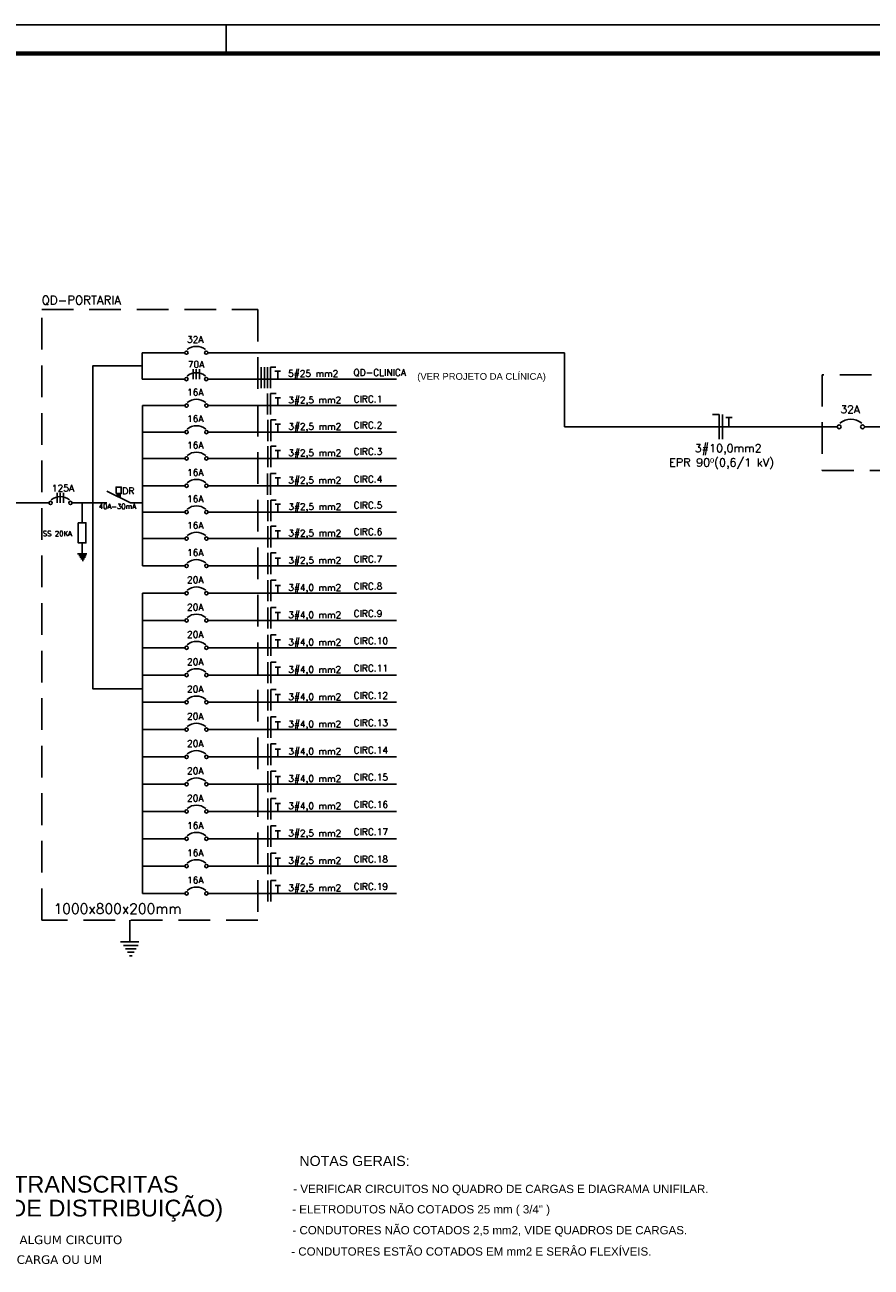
# Model space of a CAD drawing. Extents: x 92.5 to 143.5, y -319.8 to -290.4.
# Tile 11 of 12: x 123.5 to 133.5, y -305.1 to -290.4. Entities that reach past the tile are written whole.
import ezdxf

# ---------------------------------------------------------------- set-up
doc = ezdxf.new("R2010")
doc.units = 0
doc.header["$MEASUREMENT"] = 0
doc.linetypes.add('BORDER', pattern=[1.75, 0.5, -0.25, 0.5, -0.25, 0, -0.25])
doc.linetypes.add('HIDDEN', pattern=[0.375, 0.25, -0.125])
doc.layers.get('0').update_dxf_attribs({"linetype": 'CONTINUOUS'})
for name, color, linetype in [('DET', 5, 'CONTINUOUS'), ('PRANCHA', 8, 'CONTINUOUS'), ('QUADROS DE CARGA', 7, 'CONTINUOUS'), ('TEXTO', 4, 'CONTINUOUS'), ('TOMADAS', 1, 'CONTINUOUS'), ('UNIFILAR', 7, 'CONTINUOUS')]:
    doc.layers.add(name, color=color, linetype=linetype)
doc.layers.add('TEXT', color=8, linetype='CONTINUOUS', lineweight=18)
doc.styles.add('ARIAL', font='arial.ttf')
doc.styles.add('ROMANC', font='verdana.ttf')
doc.styles.add('ROMANS', font='romans')
doc.styles.add('STYLE3', font='arial.ttf', dxfattribs={"width": 1.15})

# ---------------------------------------------------------------- blocks, each defined once
blk = doc.blocks.new('A1 1-50')
at = {"layer": 'PRANCHA'}
for p, q in [((3837.076, 272.078), (3794.895, 272.078)), ((3819.419, 271.74), (3819.419, 272.078))]:
    blk.add_line(p, q, dxfattribs=at)
at = {"layer": 'PRANCHA', "const_width": 0.0506}
blk.add_lwpolyline([(3795.739, 271.74), (3795.739, 243.04), (3836.739, 243.04), (3836.739, 271.74), (3795.739, 271.74)], dxfattribs=at)

msp = doc.modelspace()

# ---------------------------------------------------------------- linework, layer by layer
for p, q in [((125.657, -295.568), (125.827, -295.568)), ((125.657, -295.89), (125.827, -295.89)), ((125.657, -296.204), (125.827, -296.204)), ((125.657, -296.516), (125.827, -296.516)), ((125.657, -296.839), (125.827, -296.839)), ((125.657, -296.839), (125.827, -296.839)), ((125.657, -297.162), (125.827, -297.162))]:
    msp.add_line(p, q)
at = {"layer": 'DET', "color": 7}
for p, q in [((124.878, -294.629), (124.878, -294.316)), ((125.382, -294.316), (124.878, -294.316)), ((125.656, -294.316), (129.874, -294.316)), ((129.874, -295.195), (129.874, -294.316)), ((124.878, -294.629), (125.382, -294.629)), ((125.656, -294.629), (127.884, -294.629)), ((124.88, -294.942), (125.383, -294.942)), ((124.88, -296.839), (124.88, -294.942)), ((125.657, -294.942), (127.886, -294.942)), ((124.88, -295.255), (125.383, -295.255)), ((125.659, -295.255), (125.7, -295.255)), ((125.7, -295.255), (127.887, -295.255)), ((129.874, -295.195), (133.098, -295.195)), ((133.421, -295.195), (133.922, -295.195)), ((124.88, -295.567), (125.383, -295.567)), ((125.659, -295.568), (125.7, -295.568)), ((125.827, -295.568), (127.887, -295.568)), ((124.88, -295.89), (125.383, -295.89)), ((125.657, -295.89), (125.692, -295.89)), ((125.827, -295.89), (127.886, -295.89)), ((124.459, -295.953), (124.74, -296.092)), ((124.583, -295.983), (124.583, -296.014)), ((124.594, -295.983), (124.594, -296.02)), ((124.606, -295.983), (124.606, -296.026)), ((124.618, -295.983), (124.618, -296.032)), ((121.649, -296.092), (123.774, -296.092)), ((124.048, -296.092), (124.416, -296.092)), ((124.167, -296.328), (124.167, -296.092)), ((124.416, -296.092), (124.459, -296.092)), ((124.74, -296.092), (124.88, -296.092)), ((124.88, -296.203), (125.383, -296.203)), ((125.659, -296.204), (125.7, -296.204)), ((125.827, -296.204), (127.887, -296.204)), ((124.88, -296.516), (125.383, -296.516)), ((125.659, -296.516), (125.7, -296.516)), ((125.827, -296.516), (127.887, -296.516)), ((124.88, -296.839), (125.383, -296.839)), ((125.223, -296.839), (125.383, -296.839)), ((125.657, -296.839), (125.692, -296.839)), ((125.827, -296.839), (127.886, -296.839)), ((124.88, -297.162), (125.383, -297.162)), ((125.223, -297.162), (125.383, -297.162)), ((125.657, -297.162), (125.657, -297.162)), ((125.827, -297.162), (127.886, -297.162)), ((124.88, -297.485), (125.383, -297.485)), ((125.223, -297.485), (125.383, -297.485)), ((125.657, -297.485), (127.886, -297.485)), ((125.657, -297.485), (126.894, -297.485)), ((124.88, -297.808), (125.383, -297.808)), ((125.223, -297.808), (125.383, -297.808)), ((125.657, -297.808), (127.886, -297.808)), ((125.657, -297.808), (126.894, -297.808)), ((124.88, -298.131), (125.383, -298.131)), ((125.223, -298.131), (125.383, -298.131)), ((125.657, -298.13), (127.886, -298.13)), ((125.657, -298.131), (126.894, -298.131)), ((124.88, -298.453), (125.383, -298.453)), ((125.223, -298.453), (125.383, -298.453)), ((125.657, -298.453), (127.886, -298.453)), ((125.657, -298.453), (126.894, -298.453)), ((124.88, -298.776), (125.383, -298.776)), ((125.223, -298.776), (125.383, -298.776)), ((125.657, -298.776), (127.886, -298.776)), ((125.657, -298.776), (126.894, -298.776)), ((124.88, -299.099), (125.383, -299.099)), ((125.223, -299.099), (125.383, -299.099)), ((125.657, -299.099), (127.886, -299.099)), ((125.657, -299.099), (126.894, -299.099)), ((124.88, -299.422), (125.383, -299.422)), ((125.223, -299.422), (125.383, -299.422)), ((125.657, -299.422), (127.886, -299.422)), ((125.657, -299.422), (126.894, -299.422)), ((124.88, -299.745), (125.383, -299.745)), ((125.223, -299.745), (125.383, -299.745)), ((125.657, -299.745), (127.886, -299.745)), ((125.657, -299.745), (126.894, -299.745)), ((124.88, -300.068), (125.383, -300.068)), ((125.223, -300.068), (125.383, -300.068)), ((125.657, -300.068), (127.886, -300.068)), ((125.657, -300.068), (126.894, -300.068)), ((124.88, -300.391), (125.383, -300.391)), ((124.88, -300.391), (125.383, -300.391)), ((125.657, -300.391), (127.886, -300.391)), ((125.657, -300.391), (126.894, -300.391)), ((124.88, -300.714), (125.383, -300.714)), ((124.88, -300.714), (125.383, -300.714)), ((125.657, -300.714), (127.886, -300.714)), ((125.657, -300.714), (126.894, -300.714))]:
    msp.add_line(p, q, dxfattribs=at)
for points in [[(124.294, -296.092), (124.293, -294.472), (124.878, -294.472)], [(124.88, -298.292), (124.294, -298.292), (124.294, -296.092)]]:
    msp.add_lwpolyline(points, dxfattribs=at)
for points in [[(124.57, -295.983), (124.63, -295.983), (124.63, -295.907), (124.57, -295.907)], [(124.121, -296.328), (124.212, -296.328), (124.212, -296.568), (124.121, -296.568)]]:
    msp.add_lwpolyline(points, close=True, dxfattribs=at)
for centre, radius in [((125.402, -294.316), 0.0196), ((125.636, -294.316), 0.0196), ((125.402, -294.629), 0.0196), ((125.636, -294.629), 0.0196), ((125.403, -294.942), 0.0196), ((125.638, -294.942), 0.0196), ((133.121, -295.193), 0.023), ((133.398, -295.193), 0.023), ((125.403, -295.255), 0.0196), ((125.638, -295.255), 0.0196), ((125.403, -295.567), 0.0196), ((125.638, -295.567), 0.0196), ((125.403, -295.89), 0.0196), ((125.638, -295.89), 0.0196), ((123.794, -296.093), 0.0196), ((124.029, -296.093), 0.0196), ((125.403, -296.203), 0.0196), ((125.638, -296.203), 0.0196), ((125.403, -296.516), 0.0196), ((125.638, -296.516), 0.0196), ((125.403, -296.839), 0.0196), ((125.638, -296.839), 0.0196), ((125.403, -297.162), 0.0196), ((125.638, -297.162), 0.0196), ((125.403, -297.485), 0.0196), ((125.638, -297.485), 0.0196), ((125.403, -297.808), 0.0196), ((125.638, -297.808), 0.0196), ((125.403, -298.131), 0.0196), ((125.638, -298.131), 0.0196), ((125.403, -298.453), 0.0196), ((125.638, -298.453), 0.0196), ((125.403, -298.776), 0.0196), ((125.638, -298.776), 0.0196), ((125.403, -299.099), 0.0196), ((125.638, -299.099), 0.0196), ((125.403, -299.422), 0.0196), ((125.638, -299.422), 0.0196), ((125.403, -299.745), 0.0196), ((125.638, -299.745), 0.0196), ((125.403, -300.068), 0.0196), ((125.638, -300.068), 0.0196), ((125.403, -300.391), 0.0196), ((125.638, -300.391), 0.0196), ((125.403, -300.714), 0.0196), ((125.638, -300.714), 0.0196)]:
    msp.add_circle(centre, radius, dxfattribs=at)
for centre, radius in [((125.518, -294.412), 0.171), ((125.518, -294.725), 0.171), ((125.52, -295.038), 0.171), ((133.259, -295.306), 0.202), ((125.52, -295.351), 0.171), ((125.52, -295.664), 0.171), ((125.52, -295.987), 0.171), ((123.911, -296.189), 0.171), ((125.52, -296.299), 0.171), ((125.52, -296.612), 0.171), ((125.52, -296.935), 0.171), ((125.52, -297.258), 0.171), ((125.52, -297.581), 0.171), ((125.52, -297.904), 0.171), ((125.52, -298.227), 0.171), ((125.52, -298.55), 0.171), ((125.52, -298.872), 0.171), ((125.52, -299.195), 0.171), ((125.52, -299.518), 0.171), ((125.52, -299.841), 0.171), ((125.52, -300.164), 0.171), ((125.52, -300.487), 0.171), ((125.52, -300.81), 0.171)]:
    msp.add_arc(centre, radius, 50.4281, 129.5719, dxfattribs=at)
at = {"layer": 'TEXTO'}
for p, q in [((125.481, -294.511), (125.481, -294.63)), ((125.518, -294.511), (125.518, -294.63)), ((125.554, -294.511), (125.554, -294.63)), ((126.287, -294.486), (126.287, -294.735)), ((126.323, -294.486), (126.323, -294.735)), ((126.359, -294.486), (126.359, -294.735)), ((126.395, -294.486), (126.46, -294.486)), ((126.395, -294.486), (126.395, -294.735)), ((126.448, -294.535), (126.513, -294.535)), ((126.481, -294.535), (126.481, -294.629)), ((126.36, -294.799), (126.36, -295.048)), ((126.396, -294.799), (126.461, -294.799)), ((126.396, -294.799), (126.396, -295.048)), ((126.45, -294.849), (126.514, -294.849)), ((126.482, -294.849), (126.482, -294.942)), ((126.363, -295.112), (126.363, -295.362)), ((126.399, -295.112), (126.463, -295.112)), ((126.399, -295.112), (126.399, -295.362)), ((126.45, -295.161), (126.514, -295.161)), ((126.482, -295.161), (126.482, -295.255)), ((131.625, -295.047), (131.701, -295.047)), ((131.701, -295.047), (131.701, -295.341)), ((131.743, -295.047), (131.743, -295.341)), ((131.78, -295.085), (131.857, -295.085)), ((131.818, -295.085), (131.818, -295.195)), ((126.363, -295.422), (126.363, -295.672)), ((126.399, -295.422), (126.399, -295.672)), ((126.399, -295.422), (126.463, -295.422)), ((126.45, -295.474), (126.514, -295.474)), ((126.482, -295.474), (126.482, -295.567)), ((126.36, -295.747), (126.36, -295.997)), ((126.396, -295.747), (126.461, -295.747)), ((126.396, -295.747), (126.396, -295.997)), ((126.45, -295.797), (126.514, -295.797)), ((126.482, -295.797), (126.482, -295.89)), ((123.873, -295.975), (123.873, -296.094)), ((123.91, -295.975), (123.91, -296.094)), ((123.946, -295.975), (123.946, -296.094)), ((126.363, -296.061), (126.363, -296.31)), ((126.399, -296.061), (126.463, -296.061)), ((126.399, -296.061), (126.399, -296.31)), ((126.45, -296.11), (126.514, -296.11)), ((126.482, -296.11), (126.482, -296.203)), ((126.363, -296.37), (126.363, -296.62)), ((126.399, -296.37), (126.399, -296.62)), ((126.399, -296.37), (126.463, -296.37)), ((126.45, -296.423), (126.514, -296.423)), ((126.482, -296.423), (126.482, -296.516)), ((126.363, -296.685), (126.363, -296.935)), ((126.399, -296.685), (126.399, -296.935)), ((126.399, -296.685), (126.463, -296.685)), ((126.45, -296.746), (126.514, -296.746)), ((126.482, -296.746), (126.482, -296.839)), ((126.363, -297.008), (126.363, -297.258)), ((126.399, -297.008), (126.399, -297.258)), ((126.399, -297.008), (126.463, -297.008)), ((126.45, -297.069), (126.514, -297.069)), ((126.482, -297.069), (126.482, -297.162)), ((126.363, -297.331), (126.363, -297.581)), ((126.399, -297.331), (126.399, -297.581)), ((126.399, -297.331), (126.463, -297.331)), ((126.45, -297.391), (126.514, -297.391)), ((126.482, -297.391), (126.482, -297.485)), ((126.363, -297.654), (126.363, -297.904)), ((126.399, -297.654), (126.399, -297.904)), ((126.399, -297.654), (126.463, -297.654)), ((126.45, -297.714), (126.514, -297.714)), ((126.482, -297.714), (126.482, -297.808)), ((126.363, -297.977), (126.363, -298.227)), ((126.399, -297.977), (126.399, -298.227)), ((126.399, -297.977), (126.463, -297.977)), ((126.45, -298.037), (126.514, -298.037)), ((126.482, -298.037), (126.482, -298.13)), ((126.363, -298.3), (126.363, -298.55)), ((126.399, -298.3), (126.399, -298.55)), ((126.399, -298.3), (126.463, -298.3)), ((126.45, -298.36), (126.514, -298.36)), ((126.482, -298.36), (126.482, -298.453)), ((126.363, -298.623), (126.363, -298.872)), ((126.399, -298.623), (126.399, -298.872)), ((126.399, -298.623), (126.463, -298.623)), ((126.45, -298.683), (126.514, -298.683)), ((126.482, -298.683), (126.482, -298.776)), ((126.363, -298.946), (126.363, -299.195)), ((126.399, -298.946), (126.399, -299.195)), ((126.399, -298.946), (126.463, -298.946)), ((126.45, -299.006), (126.514, -299.006)), ((126.482, -299.006), (126.482, -299.099)), ((126.363, -299.269), (126.363, -299.518)), ((126.399, -299.269), (126.399, -299.518)), ((126.399, -299.269), (126.463, -299.269)), ((126.45, -299.329), (126.514, -299.329)), ((126.482, -299.329), (126.482, -299.422)), ((126.363, -299.592), (126.363, -299.841)), ((126.399, -299.592), (126.399, -299.841)), ((126.399, -299.592), (126.463, -299.592)), ((126.45, -299.652), (126.514, -299.652)), ((126.482, -299.652), (126.482, -299.745)), ((126.363, -299.914), (126.363, -300.164)), ((126.399, -299.914), (126.399, -300.164)), ((126.399, -299.914), (126.463, -299.914)), ((126.45, -299.975), (126.514, -299.975)), ((126.482, -299.975), (126.482, -300.068)), ((126.363, -300.237), (126.363, -300.487)), ((126.399, -300.237), (126.399, -300.487)), ((126.399, -300.237), (126.463, -300.237)), ((126.45, -300.298), (126.514, -300.298)), ((126.482, -300.298), (126.482, -300.391)), ((126.363, -300.56), (126.363, -300.81)), ((126.399, -300.56), (126.399, -300.81)), ((126.399, -300.56), (126.463, -300.56)), ((126.45, -300.62), (126.514, -300.62)), ((126.482, -300.62), (126.482, -300.714))]:
    msp.add_line(p, q, dxfattribs=at)
at = {"layer": 'TOMADAS', "linetype": 'HIDDEN', "ltscale": 1.5}
for p, q in [((123.69, -293.807), (126.245, -293.807)), ((123.69, -301.03), (123.69, -293.807)), ((126.245, -293.807), (126.245, -301.03)), ((135.753, -294.577), (132.921, -294.577)), ((132.921, -294.577), (132.921, -295.709)), ((132.921, -295.709), (135.753, -295.709)), ((126.245, -301.03), (123.69, -301.03))]:
    msp.add_line(p, q, dxfattribs=at)
at = {"layer": 'TOMADAS', "linetype": 'BORDER', "ltscale": 0.5}
for p, q in [((124.168, -296.566), (124.168, -296.695)), ((124.113, -296.695), (124.222, -296.695)), ((124.13, -296.716), (124.217, -296.716)), ((124.142, -296.736), (124.206, -296.736)), ((124.143, -296.736), (124.206, -296.736)), ((124.154, -296.756), (124.194, -296.756)), ((124.167, -296.777), (124.184, -296.777)), ((124.731, -301.03), (124.731, -301.288)), ((124.622, -301.288), (124.84, -301.288)), ((124.656, -301.331), (124.83, -301.331)), ((124.68, -301.37), (124.807, -301.37)), ((124.68, -301.371), (124.807, -301.371)), ((124.703, -301.411), (124.784, -301.411)), ((124.727, -301.452), (124.76, -301.452))]:
    msp.add_line(p, q, dxfattribs=at)
at = {"layer": 'UNIFILAR'}
msp.add_line((124.88, -300.714), (124.88, -297.162), dxfattribs=at)

# ---------------------------------------------------------------- block references
msp.add_blockref('A1 1-50', (-3693.548, -562.515))

# ---------------------------------------------------------------- texts
at = {"layer": 'PRANCHA', "color": 7, "style": 'STYLE3'}
for s, p in [('(ESTAS NOTAS DEVERÃO SER TRANSCRITAS ', (119.157, -304.255, 13.45)), ('E FIXADAS EM CADA QUADRO DE DISTRIBUIÇÃO)', (119.144, -304.537, 16.812))]:
    msp.add_text(s, height=0.19865, dxfattribs=at).set_placement(p)
at = {"layer": 'QUADROS DE CARGA', "color": 7, "style": 'ARIAL'}
for s, height, p in [('NOTAS GERAIS:', 0.12, (126.737, -303.94)), ('- VERIFICAR CIRCUITOS NO QUADRO DE CARGAS E DIAGRAMA UNIFILAR.', 0.09765, (126.665, -304.26)), ('- ELETRODUTOS NÃO COTADOS 25 mm ( 3/4" )', 0.09765, (126.652, -304.501)), ('- CONDUTORES NÃO COTADOS 2,5 mm2, VIDE QUADROS DE CARGAS.', 0.09765, (126.655, -304.748)), ('- CONDUTORES ESTÃO COTADOS EM mm2 E SERÂO FLEXÍVEIS.', 0.09765, (126.641, -305))]:
    msp.add_text(s, height=height, dxfattribs=at).set_placement(p)
at = {"layer": 'TEXT', "color": 2}
for s, height, style, p in [('QD-PORTARIA', 0.10234, 'ROMANS', (123.689, -293.745)), ('32A', 0.0782, 'ROMANS', (125.408, -294.198)), ('70A', 0.0782, 'ROMANS', (125.418, -294.493)), ('5#25 mm2', 0.0782, 'ROMANS', (126.604, -294.602)), ('QD-CLINICA', 0.0787, 'ROMANS', (127.377, -294.59)), ('(VER PROJETO DA CLÍNICA)', 0.08, 'ARIAL', (128.131, -294.637)), ('16A', 0.0782, 'ROMANS', (125.409, -294.824)), ('3#2,5 mm2', 0.0782, 'ROMANS', (126.605, -294.915)), ('CIRC.1', 0.0787, 'ROMANS', (127.378, -294.904)), ('32A', 0.0921, 'ROMANS', (133.135, -295.033)), ('16A', 0.0782, 'ROMANS', (125.409, -295.136)), ('3#2,5 mm2', 0.0782, 'ROMANS', (126.606, -295.228)), ('CIRC.2', 0.0787, 'ROMANS', (127.378, -295.212)), ('16A', 0.0782, 'ROMANS', (125.409, -295.449)), ('3#2,5 mm2', 0.0782, 'ROMANS', (126.606, -295.541)), ('CIRC.3', 0.0787, 'ROMANS', (127.378, -295.526)), ('3#10,0mm2 ', 0.0968, 'ROMANS', (131.412, -295.495)), ('EPR 90º(0,6/1 kV)', 0.09677, 'ROMANS', (131.11, -295.663)), ('16A', 0.0782, 'ROMANS', (125.409, -295.772)), ('125A', 0.0782, 'ROMANS', (123.81, -295.957)), ('3#2,5 mm2', 0.0782, 'ROMANS', (126.605, -295.864)), ('CIRC.4', 0.0787, 'ROMANS', (127.378, -295.852)), ('DR', 0.08, 'ROMANS', (124.641, -295.992)), ('16A', 0.0782, 'ROMANS', (125.409, -296.085)), ('40A-30mA', 0.06, 'ROMANS', (124.364, -296.165)), ('3#2,5 mm2', 0.0782, 'ROMANS', (126.606, -296.177)), ('CIRC.5', 0.0787, 'ROMANS', (127.378, -296.161)), ('16A', 0.0782, 'ROMANS', (125.409, -296.398)), ('SS 20KA', 0.0594, 'ROMANS', (123.703, -296.486)), ('3#2,5 mm2', 0.0782, 'ROMANS', (126.606, -296.49)), ('CIRC.6', 0.0787, 'ROMANS', (127.378, -296.474)), ('16A', 0.0782, 'ROMANS', (125.409, -296.721)), ('3#2,5 mm2', 0.0782, 'ROMANS', (126.605, -296.812)), ('CIRC.7', 0.0787, 'ROMANS', (127.378, -296.797)), ('20A', 0.0782, 'ROMANS', (125.409, -297.043)), ('3#4,0 mm2', 0.0782, 'ROMANS', (126.605, -297.135)), ('CIRC.8', 0.0787, 'ROMANS', (127.378, -297.12)), ('20A', 0.0782, 'ROMANS', (125.409, -297.366)), ('CIRC.9', 0.0787, 'ROMANS', (127.378, -297.443)), ('3#4,0 mm2', 0.0782, 'ROMANS', (126.605, -297.458)), ('20A', 0.0782, 'ROMANS', (125.409, -297.689)), ('3#4,0 mm2', 0.0782, 'ROMANS', (126.605, -297.781)), ('CIRC.10', 0.0787, 'ROMANS', (127.378, -297.766)), ('20A', 0.0782, 'ROMANS', (125.409, -298.012)), ('3#4,0 mm2', 0.0782, 'ROMANS', (126.605, -298.104)), ('CIRC.11', 0.0787, 'ROMANS', (127.378, -298.089)), ('20A', 0.0782, 'ROMANS', (125.409, -298.335)), ('3#4,0 mm2', 0.0782, 'ROMANS', (126.605, -298.427)), ('CIRC.12', 0.0787, 'ROMANS', (127.378, -298.412)), ('20A', 0.0782, 'ROMANS', (125.409, -298.658)), ('3#4,0 mm2', 0.0782, 'ROMANS', (126.605, -298.749)), ('CIRC.13', 0.0787, 'ROMANS', (127.378, -298.734)), ('20A', 0.0782, 'ROMANS', (125.409, -298.981)), ('CIRC.14', 0.0787, 'ROMANS', (127.378, -299.057)), ('3#4,0 mm2', 0.0782, 'ROMANS', (126.605, -299.072)), ('20A', 0.0782, 'ROMANS', (125.409, -299.303)), ('3#4,0 mm2', 0.0782, 'ROMANS', (126.605, -299.395)), ('CIRC.15', 0.0787, 'ROMANS', (127.378, -299.38)), ('20A', 0.0782, 'ROMANS', (125.409, -299.626)), ('3#4,0 mm2', 0.0782, 'ROMANS', (126.605, -299.718)), ('CIRC.16', 0.0787, 'ROMANS', (127.378, -299.703)), ('16A', 0.0782, 'ROMANS', (125.409, -299.949)), ('3#2,5 mm2', 0.0782, 'ROMANS', (126.605, -300.041)), ('CIRC.17', 0.0787, 'ROMANS', (127.378, -300.026)), ('16A', 0.0782, 'ROMANS', (125.409, -300.272)), ('3#2,5 mm2', 0.0782, 'ROMANS', (126.605, -300.364)), ('CIRC.18', 0.0787, 'ROMANS', (127.378, -300.349)), ('16A', 0.0782, 'ROMANS', (125.409, -300.595)), ('3#2,5 mm2', 0.0782, 'ROMANS', (126.605, -300.687)), ('CIRC.19', 0.0787, 'ROMANS', (127.378, -300.672)), ('1000x800x200mm', 0.12, 'ROMANS', (123.83, -300.955))]:
    msp.add_text(s, height=height, dxfattribs=dict(at, style=style)).set_placement(p)
at = {"layer": 'TEXTO', "color": 7, "style": 'ROMANC'}
for s, p in [('1) QUANDO UM DISJUNTOR OU FUSÍVEL ATUA, DESLIGANDO ALGUM CIRCUITO', (119.182, -304.864, 16.812)), ('OU A INSTALAÇÃO INTEIRA, A CAUSA PODE SER UMA SOBRECARGA OU UM ', (119.182, -305.098, 16.812))]:
    msp.add_text(s, height=0.10131, dxfattribs=at).set_placement(p)

doc.saveas('drawing.dxf')
